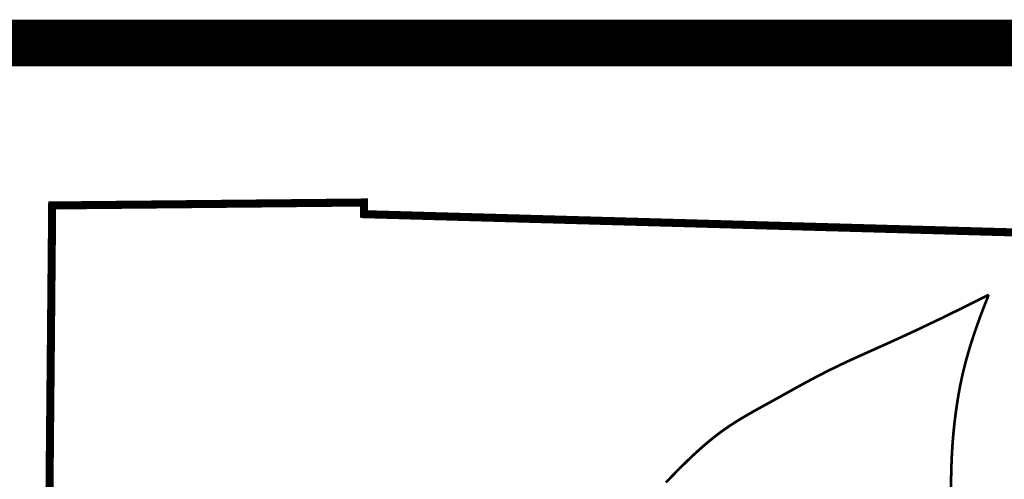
# Model space of a CAD drawing. Header units: feet. Extents: x 0 to 8.5, y 0 to 11.
# Tile 139 of 150: x 6.497 to 7.341, y 2.125 to 2.52. Entities that reach past the tile are written whole.
import ezdxf

# ---------------------------------------------------------------- set-up
doc = ezdxf.new("R2010")
doc.units = ezdxf.units.FT
doc.header["$MEASUREMENT"] = 0
for name, color, linetype in [('BELMONT-BORDER', 5, 'CONTINUOUS'), ('BORDER', 7, 'CONTINUOUS'), ('FACE', 160, 'CONTINUOUS')]:
    doc.layers.add(name, color=color, linetype=linetype)

msp = doc.modelspace()

# ---------------------------------------------------------------- linework, layer by layer
at = {"layer": 'BELMONT-BORDER', "color": 5, "const_width": 0.00691}
msp.add_lwpolyline([(6.51633, 1.42511), (6.52513, 2.36053), (6.79247, 2.36308), (6.79259, 2.35306), (7.60785, 2.33015), (7.60792, 2.34436), (7.75831, 2.34138)], dxfattribs=at)
at = {"layer": 'BORDER', "const_width": 0.04}
msp.add_lwpolyline([(0.5, 2.49999), (8, 2.49999)], dxfattribs=at)
at = {"layer": 'FACE', "color": 5, "const_width": 0.0023}
for points in [[(7.32796, 2.28391), (7.30529, 2.27249), (7.28531, 2.2627), (7.26775, 2.25433), (7.25231, 2.24716), (7.2387, 2.24098), (7.22664, 2.23558), (7.21585, 2.23073), (7.20603, 2.22623), (7.19694, 2.22189), (7.18846, 2.21768), (7.18053, 2.2136), (7.17307, 2.20963), (7.16601, 2.20578), (7.15927, 2.20205), (7.15278, 2.19843), (7.14647, 2.19491), (7.14028, 2.1915), (7.1342, 2.18815), (7.12822, 2.18483), (7.12235, 2.1815), (7.11658, 2.17812), (7.11093, 2.17464), (7.10537, 2.17103), (7.09993, 2.16724), (7.09459, 2.16326), (7.08935, 2.15909), (7.08422, 2.15477), (7.0792, 2.15034), (7.07428, 2.14581), (7.06948, 2.14122), (7.06477, 2.1366), (7.06017, 2.13198), (7.05568, 2.12737), (7.05126, 2.12274)], [(7.32796, 2.28391), (7.32155, 2.26743), (7.31626, 2.25265), (7.31196, 2.23937), (7.30852, 2.22742), (7.30579, 2.21658), (7.30366, 2.20667), (7.30198, 2.19749), (7.30063, 2.18886), (7.29948, 2.18059), (7.29851, 2.17257), (7.29771, 2.16471), (7.29706, 2.15692), (7.29655, 2.1491), (7.29617, 2.14115), (7.2959, 2.13299), (7.29573, 2.12451), (7.29566, 2.11565)]]:
    msp.add_lwpolyline(points, dxfattribs=at)

doc.saveas('drawing.dxf')
